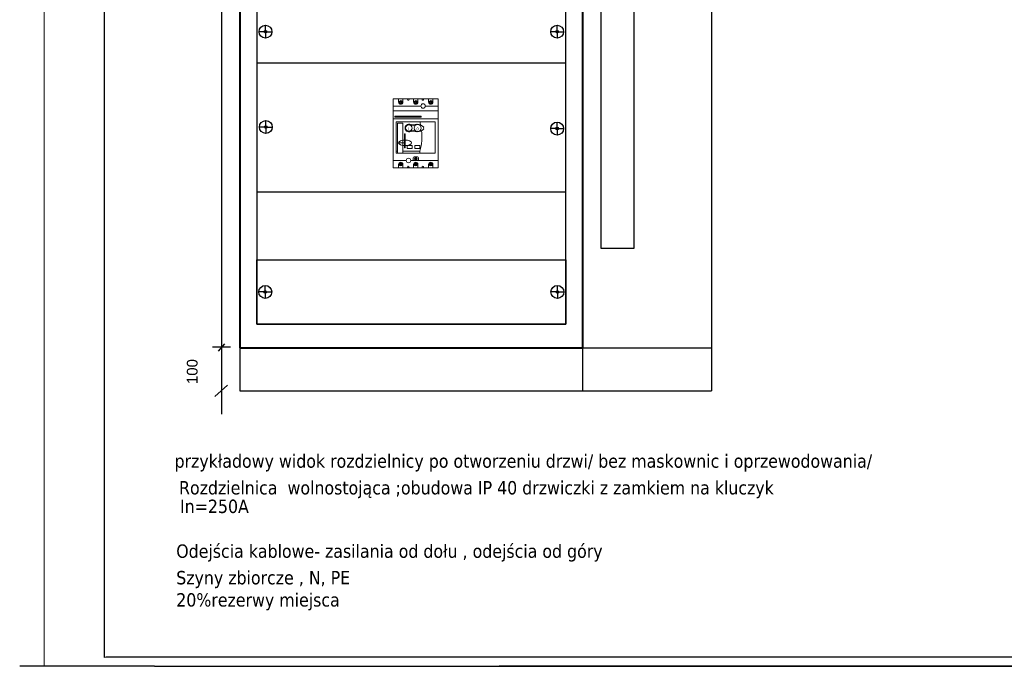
# Model space of a CAD drawing. Header units: millimetres. Extents: x 18084 to 47233, y 38174 to 56392.
# Tile 2 of 251: x 21684 to 23980, y 41996 to 43504. Entities that reach past the tile are written whole.
import ezdxf
from ezdxf.enums import TextEntityAlignment as Align

# ---------------------------------------------------------------- set-up
doc = ezdxf.new("R2010")
doc.units = ezdxf.units.MM
doc.header["$LTSCALE"] = 100
doc.set_wipeout_variables(frame=1)
for name, color, linetype in [('4', 7, 'Continuous'), ('5', 7, 'Continuous'), ('CP_WIPEOUT', 254, 'Continuous'), ('E_ramka_wew', 10, 'Continuous')]:
    doc.layers.add(name, color=color, linetype=linetype)
doc.layers.add('_M_TABELKA RZUT CAŁOŚCI', color=7, linetype='Continuous', lineweight=20)
doc.styles.add('CP_ATTR', font='ROMANS.SHX')
doc.styles.get("Standard").update_dxf_attribs({"font": 'arial.ttf'})
doc.styles.add('TAHOMA', font='tahoma.ttf')

# ---------------------------------------------------------------- blocks, each defined once
blk = doc.blocks.new('293501_1478242726')
at = {"lineweight": 30}
blk.add_lwpolyline([(0, 0), (80, 0), (80, 10), (0, 10)], close=True, dxfattribs=at)
at = {"flags": 1}
for tag, p in [('BD', (-5.68, 6.93)), ('NK', (-5.68, 4.94)), ('TYP', (-5.68, 3.34)), ('PO', (-5.68, 1.8))]:
    blk.add_attdef(tag, p, '', height=1, dxfattribs=at)
blk = doc.blocks.new('286689_603232835')
for p, q in [((1.94, 7.5), (0.44, 7.5)), ((1.94, 7.5), (1.94, 9)), ((1.94, 7.5), (3.44, 7.5)), ((1.94, 7.5), (1.94, 6)), ((70.06, 7.5), (68.56, 7.5)), ((70.06, 7.5), (70.06, 9)), ((70.06, 7.5), (70.06, 6)), ((70.06, 7.5), (71.56, 7.5))]:
    blk.add_line(p, q)
blk.add_lwpolyline([(0, 15), (72, 15), (72, 0), (0, 0)], close=True)
for centre, radius in [((1.94, 7.5), 1.5), ((1.94, 7.5), 0.3), ((70.06, 7.5), 1.5), ((70.06, 7.5), 0.3)]:
    blk.add_circle(centre, radius)
at = {"flags": 1}
for tag, p in [('BD', (76.43, 10.32)), ('NK', (76.43, 8.33)), ('TYP', (76.43, 6.73)), ('PO', (76.43, 5.19))]:
    blk.add_attdef(tag, p, '', height=1, dxfattribs=at)
blk = doc.blocks.new('108394_1485244429')
for p, q in [((2.09, 15.09), (2.09, 16.59)), ((70, 14.74), (70, 16.24)), ((2.09, 15.09), (0.59, 15.09)), ((2.09, 15.09), (3.59, 15.09)), ((2.09, 15.09), (2.09, 13.59)), ((70, 14.74), (68.5, 14.74)), ((70, 14.74), (71.5, 14.74)), ((70, 14.74), (70, 13.24))]:
    blk.add_line(p, q)
blk.add_lwpolyline([(0, 30), (0, 0), (72, 0), (72, 30)], close=True)
for centre, radius in [((2.09, 15.09), 1.5), ((70, 14.74), 1.5), ((2.09, 15.09), 0.3), ((70, 14.74), 0.3)]:
    blk.add_circle(centre, radius)
at = {"flags": 1}
for tag, p in [('BD', (75.01, 13.98)), ('NK', (75.01, 11.99)), ('TYP', (75.01, 10.39)), ('PO', (75.01, 8.85))]:
    blk.add_attdef(tag, p, '', height=1, dxfattribs=at)

msp = doc.modelspace()

# ---------------------------------------------------------------- linework, layer by layer
at = {"linetype": 'Continuous'}
msp.add_line((21882, 42016.9), (21882, 44931.9), dxfattribs=at)
msp.add_line((21882, 42016.9), (21882, 44931.9), dxfattribs=at)
for p, q in [((22154.7, 44807.6), (22154.7, 42584)), ((22257, 43475.8), (22257, 43490.8)), ((22937, 43475.8), (22937, 43490.8)), ((22257, 43475.8), (22242, 43475.8)), ((22257, 43475.8), (22272, 43475.8)), ((22257, 43475.8), (22257, 43460.8)), ((22937, 43475.8), (22922, 43475.8)), ((22937, 43475.8), (22937, 43460.8)), ((22937, 43475.8), (22952, 43475.8)), ((22147.8, 42731.1), (22162, 42748.2)), ((22175.4, 42740), (22133.7, 42740)), ((22138.5, 42625.5), (22168.3, 42651.5))]:
    msp.add_line(p, q)
at = {"color": 0}
for p, q in [((23297, 44799.1), (23297, 42638.8)), ((22997, 42738.8), (23297, 42738.8)), ((22997, 42638.8), (23297, 42638.8))]:
    msp.add_line(p, q, dxfattribs=at)
at = {"lineweight": 40}
msp.add_lwpolyline([(22197, 42739.1), (22997, 42739.1), (22997, 44799.1), (22197, 44799.1)], close=True, dxfattribs=at)
msp.add_lwpolyline([(22237, 42794.1), (22957, 42794.1), (22957, 44744.1), (22237, 44744.1)], close=True)
for centre, radius in [((22257, 43475.8), 15), ((22937, 43475.8), 15), ((22257, 43475.8), 3), ((22937, 43475.8), 3)]:
    msp.add_circle(centre, radius)
at = {"layer": '5'}
for p, q in [((23641.4, 42017.2), (21882, 42017)), ((23805.3, 42017.1), (21885.8, 42017.1)), ((23805.3, 42017.1), (21885.8, 42017.1)), ((24862.7, 42017.1), (22943.2, 42017.1)), ((21998.2, 41996.1), (26198.2, 41996.1)), ((24721.6, 41996.3), (22802.1, 41996.1))]:
    msp.add_line(p, q, dxfattribs=at)
at = {"layer": '_M_TABELKA RZUT CAŁOŚCI', "color": 1, "linetype": 'Continuous'}
msp.add_line((21741, 41996.1), (21741, 44966.1), dxfattribs=at)
msp.add_line((21741, 41996.1), (21741, 44966.1), dxfattribs=at)
at = {"layer": 'E_ramka_wew', "color": 0}
msp.add_line((21998.2, 41996.1), (21683.9, 41996.1), dxfattribs=at)
msp.add_lwpolyline([(23039.7, 44248.3), (23115.8, 44248.3), (23115.8, 42970.6), (23039.7, 42970.6)], close=True, dxfattribs=at)

# ---------------------------------------------------------------- block references
at = {"xscale": 10, "yscale": 10, "zscale": 10}
for name, p in [('108394_1485244429', (22237, 43102.6)), ('286689_603232835', (22237, 42794.1))]:
    msp.add_blockref(name, p, dxfattribs=at)
at = {"lineweight": 40, "xscale": 10, "yscale": 10, "zscale": 10}
msp.add_blockref('293501_1478242726', (22197, 42638.8), dxfattribs=at)

# ---------------------------------------------------------------- texts
at = {"insert": (22073.6, 42654.2), "char_height": 25, "width": 92.65, "attachment_point": 1, "rotation": 90}
msp.add_mtext('100', dxfattribs=at)
at = {"layer": '4', "color": 7, "style": 'TAHOMA'}
for s, p in [('przykładowy widok rozdzielnicy po otworzeniu drzwi/ bez maskownic i oprzewodowania/', (22045, 42459.2)), ('Rozdzielnica  wolnostojąca ;obudowa IP 40 drzwiczki z zamkiem na kluczyk', (22055.4, 42396.9)), ('In=250A', (22057.7, 42353.6)), ('Odejścia kablowe- zasilania od dołu , odejścia od góry', (22048.9, 42249.1)), ('Szyny zbiorcze , N, PE', (22048.9, 42187.2)), ('20%rezerwy miejsca', (22048.9, 42135.4))]:
    msp.add_text(s, height=31.2, dxfattribs=at).set_placement(p)

# ---------------------------------------------------------------- next in the draw order: wipeouts: each hides what was drawn before it
msp.add_wipeout([(22659.9, 43158.6), (22554.9, 43158.6), (22554.9, 43319.6), (22659.9, 43319.6)]).dxf.layer = 'CP_WIPEOUT'

# ---------------------------------------------------------------- next in the draw order: hatches: boundary and pattern name
at = {"lineweight": 0}
h = msp.add_hatch(color=112, dxfattribs=at)
h.dxf.hatch_style = 1
h.paths.add_polyline_path([(22558.6, 43276.7), (22620.1, 43276.7), (22620.1, 43278.9), (22558.6, 43278.9)])

# ---------------------------------------------------------------- next in the draw order: linework, layer by layer
for p, q in [((22659.9, 43319.6), (22554.9, 43319.6)), ((22554.9, 43319.6), (22554.9, 43158.6)), ((22659.9, 43158.6), (22659.9, 43319.6)), ((22571.7, 43312.3), (22570.7, 43312.3)), ((22570.7, 43312.3), (22570.7, 43310.9)), ((22570.7, 43310.9), (22571.7, 43310.9)), ((22571.7, 43315.1), (22571.7, 43312.3)), ((22571.7, 43308.1), (22571.7, 43310.9)), ((22573.2, 43315.1), (22573.2, 43312.3)), ((22574.2, 43312.3), (22573.2, 43312.3)), ((22573.2, 43308.1), (22573.2, 43310.9)), ((22573.2, 43310.9), (22574.2, 43310.9)), ((22574.2, 43310.9), (22574.2, 43312.3)), ((22606.7, 43312.3), (22605.7, 43312.3)), ((22605.7, 43312.3), (22605.7, 43310.9)), ((22605.7, 43310.9), (22606.7, 43310.9)), ((22606.7, 43315.1), (22606.7, 43312.3)), ((22606.7, 43308.1), (22606.7, 43310.9)), ((22608.2, 43315.1), (22608.2, 43312.3)), ((22609.2, 43312.3), (22608.2, 43312.3)), ((22608.2, 43308.1), (22608.2, 43310.9)), ((22608.2, 43310.9), (22609.2, 43310.9)), ((22609.2, 43310.9), (22609.2, 43312.3)), ((22641.7, 43312.3), (22640.7, 43312.3)), ((22640.7, 43312.3), (22640.7, 43310.9)), ((22640.7, 43310.9), (22641.7, 43310.9)), ((22641.7, 43315.1), (22641.7, 43312.3)), ((22641.7, 43308.1), (22641.7, 43310.9)), ((22643.2, 43315.1), (22643.2, 43312.3)), ((22644.2, 43312.3), (22643.2, 43312.3)), ((22643.2, 43308.1), (22643.2, 43310.9)), ((22643.2, 43310.9), (22644.2, 43310.9)), ((22644.2, 43310.9), (22644.2, 43312.3)), ((22554.9, 43291.6), (22659.9, 43291.6)), ((22652.9, 43265.6), (22561.9, 43265.6)), ((22561.9, 43265.6), (22561.9, 43192.6)), ((22565.1, 43192.6), (22565.1, 43262.5)), ((22565.1, 43262.5), (22577.5, 43262.5)), ((22577.5, 43262.5), (22577.5, 43192.6)), ((22652.9, 43192.6), (22652.9, 43265.6)), ((22565.1, 43197.6), (22561.9, 43197.6)), ((22561.9, 43192.6), (22652.9, 43192.6)), ((22616.9, 43197.6), (22577.5, 43197.6)), ((22601.5, 43175.6), (22601.5, 43181.8)), ((22604, 43184.3), (22611.2, 43184.3)), ((22613.7, 43181.8), (22613.7, 43175.6)), ((22554.9, 43158.6), (22659.9, 43158.6)), ((22571.7, 43167.3), (22570.7, 43167.3)), ((22570.7, 43167.3), (22570.7, 43165.9)), ((22570.7, 43165.9), (22571.7, 43165.9)), ((22571.7, 43170.1), (22571.7, 43167.3)), ((22571.7, 43163.1), (22571.7, 43165.9)), ((22573.2, 43170.1), (22573.2, 43167.3)), ((22574.2, 43167.3), (22573.2, 43167.3)), ((22573.2, 43163.1), (22573.2, 43165.9)), ((22573.2, 43165.9), (22574.2, 43165.9)), ((22574.2, 43165.9), (22574.2, 43167.3)), ((22606.7, 43167.3), (22605.7, 43167.3)), ((22605.7, 43167.3), (22605.7, 43165.9)), ((22605.7, 43165.9), (22606.7, 43165.9)), ((22606.7, 43170.1), (22606.7, 43167.3)), ((22606.7, 43163.1), (22606.7, 43165.9)), ((22608.2, 43170.1), (22608.2, 43167.3)), ((22609.2, 43167.3), (22608.2, 43167.3)), ((22608.2, 43163.1), (22608.2, 43165.9)), ((22608.2, 43165.9), (22609.2, 43165.9)), ((22609.2, 43165.9), (22609.2, 43167.3)), ((22641.7, 43167.3), (22640.7, 43167.3)), ((22640.7, 43167.3), (22640.7, 43165.9)), ((22640.7, 43165.9), (22641.7, 43165.9)), ((22641.7, 43170.1), (22641.7, 43167.3)), ((22641.7, 43163.1), (22641.7, 43165.9)), ((22643.2, 43170.1), (22643.2, 43167.3)), ((22644.2, 43167.3), (22643.2, 43167.3)), ((22643.2, 43163.1), (22643.2, 43165.9)), ((22643.2, 43165.9), (22644.2, 43165.9)), ((22644.2, 43165.9), (22644.2, 43167.3))]:
    msp.add_line(p, q, dxfattribs=at)
for points in [[(22567.4, 43311.6), (22567.4, 43319.6)], [(22577.4, 43311.6), (22577.4, 43319.6)], [(22602.4, 43311.6), (22602.4, 43319.6)], [(22612.4, 43311.6), (22612.4, 43319.6)], [(22637.4, 43311.6), (22637.4, 43319.6)], [(22647.4, 43311.6), (22647.4, 43319.6)], [(22554.9, 43302.6), (22619.2, 43302.6)], [(22629.7, 43302.6), (22659.9, 43302.6)], [(22659.9, 43272.6), (22554.9, 43272.6)], [(22567.4, 43216.8), (22581.1, 43216.8)], [(22616.9, 43197.6), (22616.9, 43192.6)], [(22554.9, 43175.6), (22585.2, 43175.6)], [(22567.4, 43166.6), (22567.4, 43158.6)], [(22577.4, 43166.6), (22577.4, 43158.6)], [(22595.7, 43175.6), (22659.9, 43175.6)], [(22602.4, 43166.6), (22602.4, 43158.6)], [(22612.4, 43166.6), (22612.4, 43158.6)], [(22637.4, 43166.6), (22637.4, 43158.6)], [(22647.4, 43166.6), (22647.4, 43158.6)]]:
    msp.add_lwpolyline(points, dxfattribs=at)
at = {"color": 112, "lineweight": 0}
msp.add_lwpolyline([(22620.1, 43276.7), (22558.6, 43276.7), (22558.6, 43278.9), (22620.1, 43278.9)], close=True, dxfattribs=at)
at = {"lineweight": 0}
for points in [[(22583, 43204.8), (22581.1, 43204.8), (22581.1, 43238.1), (22583, 43238.1)], [(22599.1, 43203.4), (22587.6, 43203.4), (22587.6, 43210.8), (22599.1, 43210.8)], [(22616.9, 43203.4), (22605.3, 43203.4), (22605.3, 43210.8), (22616.9, 43210.8)]]:
    msp.add_lwpolyline(points, close=True, dxfattribs=at)
for centre, radius in [((22589.9, 43317.8), 1.75), ((22623.9, 43317.8), 1.75), ((22572.4, 43311.6), 3.6), ((22572.4, 43311.6), 3.5), ((22607.4, 43311.6), 3.6), ((22607.4, 43311.6), 3.5), ((22624.4, 43302.6), 5.25), ((22642.4, 43311.6), 3.6), ((22642.4, 43311.6), 3.5), ((22591.3, 43251.3), 7.56), ((22611.8, 43251.3), 7.96), ((22590.4, 43175.6), 5.25), ((22607.6, 43179.6), 3.1), ((22607.6, 43179.6), 1.5), ((22572.4, 43166.6), 3.6), ((22572.4, 43166.6), 3.5), ((22589.9, 43160.3), 1.75), ((22607.4, 43166.6), 3.6), ((22607.4, 43166.6), 3.5), ((22623.9, 43160.3), 1.75), ((22642.4, 43166.6), 3.6), ((22642.4, 43166.6), 3.5)]:
    msp.add_circle(centre, radius, dxfattribs=at)
for centre, radius, start, end in [((22572.4, 43311.6), 5, 180, 0), ((22607.4, 43311.6), 5, 180, 0), ((22642.4, 43311.6), 5, 180, 0), ((22591.4, 43251.3), 8.93, 76.6874, 283.3126), ((22601.2, 43290.7), 31.7, 255.7423, 285.7404), ((22601.2, 43273.4), 16.8, 249.9993, 290.4432), ((22610.7, 43256.3), 4, 88.4589, 102.6321), ((22610.3, 43240.4), 19.9, 38.9336, 88.4589), ((22610.3, 43262.1), 19.9, 271.5411, 321.0664), ((22502, 43231.6), 119.8, 12.9097, 16.4814), ((22623.8, 43251.3), 2.5, 319.7485, 40.2515), ((22601.2, 43211.9), 31.7, 74.2596, 104.2577), ((22601.2, 43229.2), 16.8, 69.5568, 110.0007), ((22610.7, 43246.3), 4, 257.3679, 271.5411), ((22502, 43231.6), 119.8, 343.5186, 6.6162), ((22604, 43181.8), 2.5, 90, 180), ((22611.2, 43181.8), 2.5, 0, 90), ((22572.4, 43166.6), 5, 0, 180), ((22607.4, 43166.6), 5, 0, 180), ((22642.4, 43166.6), 5, 0, 180)]:
    msp.add_arc(centre, radius, start, end, dxfattribs=at)
msp.add_ellipse((22582.4, 43216.8), major_axis=(15.1, 0), ratio=0.424302, dxfattribs=at)

# ---------------------------------------------------------------- next in the draw order: texts
for s, p in [('I', (22592.3, 43252.6)), ('0', (22614.1, 43252.7))]:
    msp.add_text(s, height=6.47, rotation=180, dxfattribs=at).set_placement(p)
at = {"style": 'CP_ATTR', "flags": 9}
for tag, text in [('NAME', 'Rozłączniki kompaktowe'), ('MARK2', ''), ('PRODUCT-TYPE', ''), ('ORDER-NO', 'LV431541+29450+LV431629'), ('PRODUCER', 'Schneider Electric'), ('CHARACTER', ''), ('CURRENT', ''), ('VOLTAGE', ''), ('POWER', ''), ('POWER_LOSSES', ''), ('NUMBER_OF_POLES', '3P'), ('IP', '20'), ('TEXT_01', ''), ('LINK', ''), ('OTHER', '23'), ('NUMBER', ''), ('GROUP', ''), ('FUNCTION', 'Compact Switch Disconnector'), ('MARK3', '')]:
    msp.add_attdef(tag, text=text, height=0.0005, rotation=180, dxfattribs=at).set_placement((22659.9, 43319.6), align=Align.MIDDLE_LEFT)
at = {"linetype": 'ByBlock', "style": 'CP_ATTR', "flags": 9}
msp.add_attdef('WEIGHT', text='', height=0.0005, rotation=180, dxfattribs=at).set_placement((22659.9, 43319.6), align=Align.MIDDLE_LEFT)

doc.saveas('drawing.dxf')
